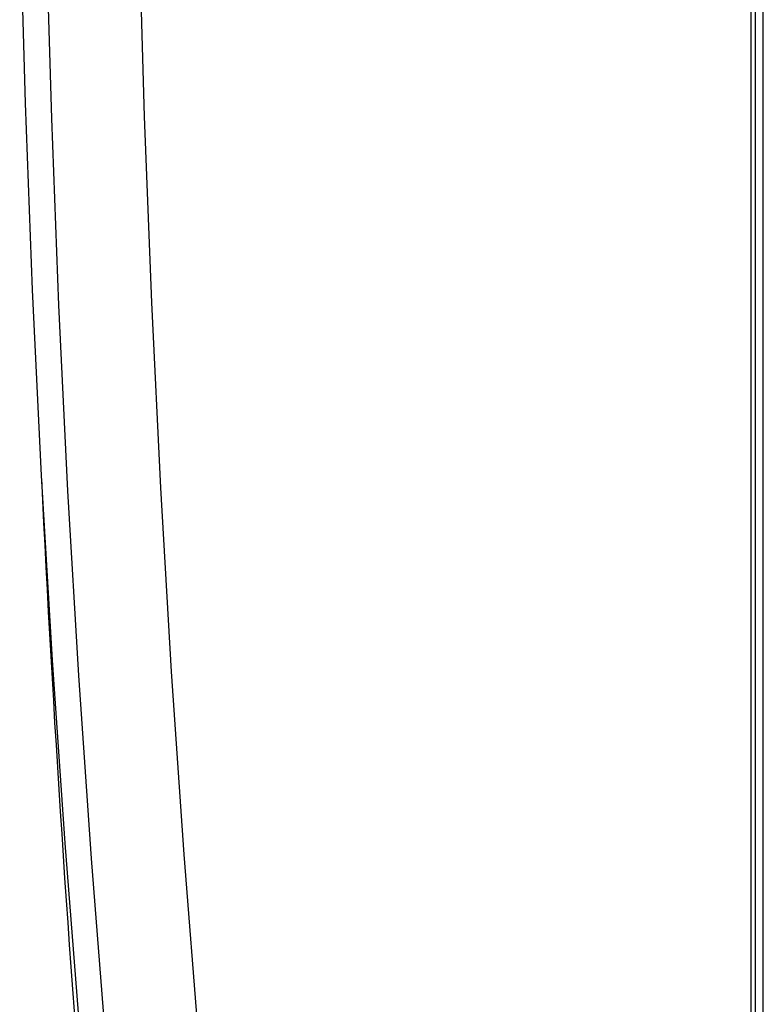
# Model space of a CAD drawing. Header units: inches. Extents: x 0.2 to 16.8, y 0.1 to 10.9.
# Tile 69 of 76: x 15.4 to 15.613, y 8.228 to 8.51. Entities that reach past the tile are written whole.
import ezdxf

# ---------------------------------------------------------------- set-up
doc = ezdxf.new("R2010")
doc.units = ezdxf.units.IN
doc.header["$MEASUREMENT"] = 0

msp = doc.modelspace()

# ---------------------------------------------------------------- linework, layer by layer
at = {"color": 7, "linetype": 'Continuous', "lineweight": 25}
for p, q in [((15.61065, 8.08336), (15.61065, 9.47605)), ((15.61285, 8.08464), (15.61285, 9.47733)), ((15.60941, 8.07526), (15.60941, 9.47252))]:
    msp.add_line(p, q, dxfattribs=at)
at = {"color": 7, "linetype": 'Continuous', "lineweight": 25, "flags": 128}
for points in [[(15.39991, 8.54028), (15.40146, 8.48649), (15.40353, 8.43301), (15.40611, 8.37987), (15.4092, 8.32705), (15.41281, 8.27458), (15.41693, 8.22245), (15.42157, 8.17068), (15.42672, 8.11926), (15.43239, 8.0682), (15.43856, 8.01752), (15.44525, 7.96721)], [(15.43405, 8.5363), (15.43559, 8.48267), (15.43765, 8.42936), (15.44022, 8.37637), (15.4433, 8.32372), (15.4469, 8.2714), (15.45101, 8.21944), (15.45564, 8.16782), (15.46077, 8.11655), (15.46642, 8.06566), (15.47258, 8.01512), (15.47925, 7.96497)], [(15.45287, 7.96281), (15.44618, 8.01312), (15.44001, 8.0638), (15.43434, 8.11486), (15.42919, 8.16628), (15.42456, 8.21805), (15.42043, 8.27018), (15.41682, 8.32265), (15.41373, 8.37547), (15.41115, 8.42862), (15.40908, 8.48209), (15.40754, 8.53588)]]:
    msp.add_lwpolyline(points, dxfattribs=at)
at = {"color": 7, "linetype": 'Continuous', "lineweight": 25}
msp.add_arc((20.95156, 8.64312), 5.55169, 182.72632, 186.93374, dxfattribs=at)

doc.saveas('drawing.dxf')
